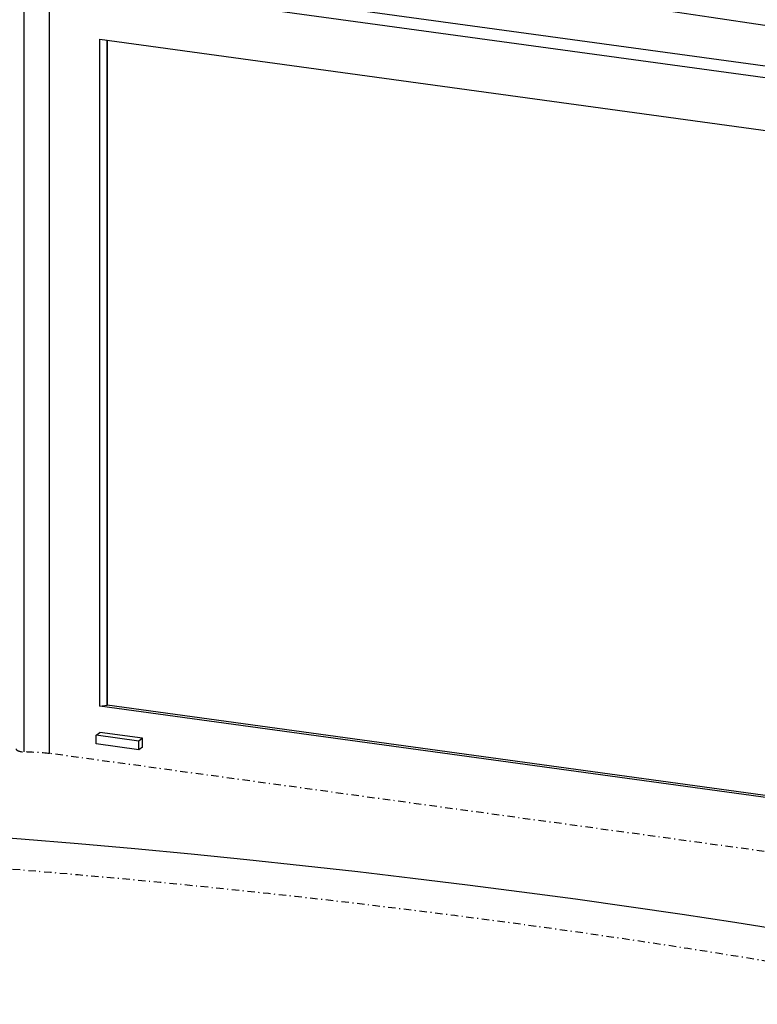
# Model space of a CAD drawing. Extents: x -4471 to 629, y 1975 to 5538.
# Tile 29 of 41: x -1725 to -1326, y 3735 to 4267. Entities that reach past the tile are written whole.
import ezdxf

# ---------------------------------------------------------------- set-up
doc = ezdxf.new("R2010")
doc.units = 0
doc.header["$MEASUREMENT"] = 0
doc.linetypes.add('DASHDOT', pattern=[8.5, 4, -2, 0.5, -2])
doc.layers.get('0').update_dxf_attribs({"linetype": 'CONTINUOUS'})
doc.layers.add('LE_MIDDLE', color=7, linetype='CONTINUOUS')

msp = doc.modelspace()

# ---------------------------------------------------------------- linework, layer by layer
for p, q in [((-1707.14, 4294.61), (-1109.83, 4212.7)), ((-1722.45, 3870.99), (-1722.45, 4289.19)), ((-1112.11, 4206.53), (-1708.77, 4288.34)), ((-1677.68, 4255.69), (-1677.68, 3896.22)), ((-1677.68, 3896.22), (-1677.68, 4255.69)), ((-1140.86, 3822.61), (-1677.68, 3896.22)), ((-1683.56, 3875.29), (-1683.56, 3880.02)), ((-1658.59, 3878.36), (-1681.61, 3881.51)), ((-1660.54, 3872.13), (-1683.56, 3875.29)), ((-1660.54, 3872.13), (-1660.54, 3876.87)), ((-1658.59, 3873.62), (-1660.54, 3872.13))]:
    msp.add_line(p, q)
for points in [[(-1708.77, 3870.14), (-1708.77, 4288.34)], [(-1681.61, 3895.7), (-1681.61, 4256.23), (-1139.27, 4181.87)], [(-1139.27, 3821.34), (-1681.61, 3895.7), (-1677.68, 3896.22)], [(-1658.59, 3873.62), (-1658.59, 3878.36), (-1660.54, 3876.87), (-1683.56, 3880.02), (-1681.61, 3881.51)]]:
    msp.add_lwpolyline(points)
for centre, major_axis, start_param, end_param in [((-2207.53, 3687.64), (2040, 0), 0.503466, 2.534813), ((-2207.53, 3668.71), (2040, 0), 0.504763, 2.533775), ((-2207.53, 3195.63), (2000, 0), 0.503485, 2.534794)]:
    msp.add_ellipse(centre, major_axis=major_axis, ratio=0.323677, start_param=start_param, end_param=end_param)
at = {"layer": 'LE_MIDDLE', "color": 1, "linetype": 'DASHDOT'}
msp.add_lwpolyline([(-1112.11, 3788.32), (-1708.77, 3870.14)], dxfattribs=at)
for centre, major_axis, start_param, end_param in [((-1721.85, 3872.59), (5, 0), 3.141593, 4.592727), ((-1734.38, 3838.85), (100, 0), 1.311791, 1.451134), ((-2207.53, 3195.63), (1950, 0), 0.508639, 2.52964)]:
    msp.add_ellipse(centre, major_axis=major_axis, ratio=0.323677, start_param=start_param, end_param=end_param, dxfattribs=at)

doc.saveas('drawing.dxf')
